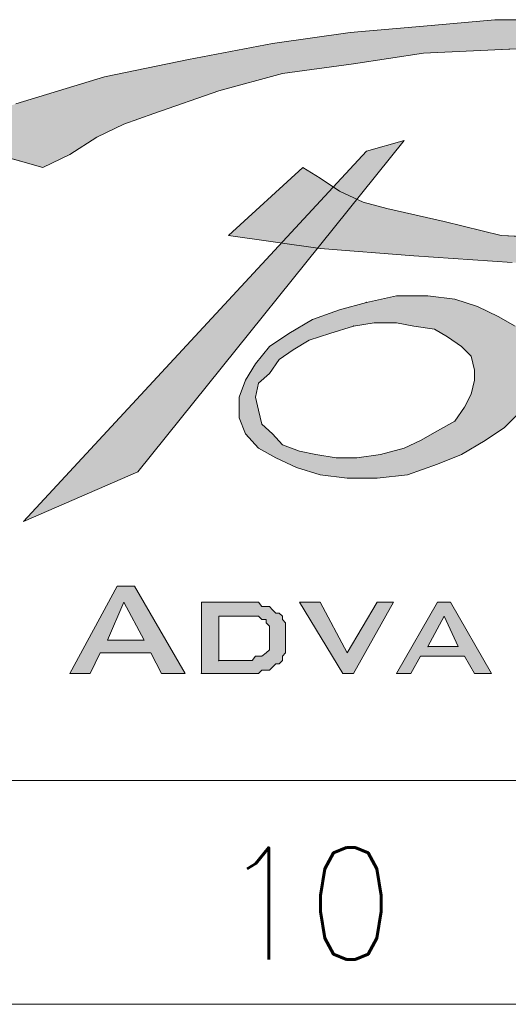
# Model space of a CAD drawing. Extents: x 0 to 840, y 0 to 594.
# Tile 24 of 84: x 656 to 667, y 5 to 27. Entities that reach past the tile are written whole.
import ezdxf
from ezdxf.enums import TextEntityAlignment as Align

# ---------------------------------------------------------------- set-up
doc = ezdxf.new("R2010")
doc.units = 0
doc.header["$LTSCALE"] = 25.4
doc.header["$MEASUREMENT"] = 0
doc.layers.get('0').update_dxf_attribs({"linetype": 'CONTINUOUS'})
for name, color, linetype in [('010', 7, 'CONTINUOUS'), ('0_TABELLAINTESTAZIONI_TABELLA', 7, 'CONTINUOUS'), ('0_TABELLAINTESTAZIONI_TABELLAINTESTAZIONI', 7, 'CONTINUOUS'), ('30', 1, 'CONTINUOUS'), ('DEFAULT', 7, 'CONTINUOUS')]:
    doc.layers.add(name, color=color, linetype=linetype)
doc.styles.add('GAL', font='simplex', dxfattribs={"width": 0.9})

# ---------------------------------------------------------------- blocks, each defined once
blk = doc.blocks.new('SE111')
at = {"layer": '0_TABELLAINTESTAZIONI_TABELLA', "color": 7, "linetype": 'Continuous', "lineweight": 0}
for p, q in [((410.498, 26.711), (412.137, 26.855)), ((412.137, 26.855), (413.728, 27)), ((413.728, 27), (415.15, 27)), ((408.762, 26.47), (410.498, 26.711)), ((406.882, 26.108), (408.762, 26.47)), ((412.137, 26.253), (410.57, 26.012)), ((413.728, 26.325), (412.137, 26.253)), ((415.222, 26.397), (413.728, 26.325)), ((405.002, 25.722), (406.882, 26.108)), ((410.57, 26.012), (408.979, 25.795)), ((408.979, 25.795), (407.557, 25.409)), ((403.025, 25.12), (405.002, 25.722)), ((407.557, 25.409), (406.11, 24.903)), ((406.11, 24.903), (405.435, 24.662)), ((405.435, 24.662), (404.833, 24.372)), ((403.628, 23.697), (401, 24.445)), ((404.833, 24.372), (404.23, 23.987)), ((405.749, 16.9), (411.703, 24.3)), ((411.703, 24.3), (410.859, 24.059)), ((410.859, 24.059), (403.194, 15.791)), ((404.23, 23.987), (403.628, 23.697)), ((407.774, 22.179), (409.437, 23.697)), ((409.437, 23.697), (409.823, 23.456)), ((409.823, 23.456), (410.257, 23.167)), ((410.257, 23.167), (410.787, 22.926)), ((410.787, 22.926), (411.317, 22.781)), ((411.317, 22.781), (412.595, 22.492)), ((412.595, 22.492), (413.873, 22.179)), ((409.823, 21.89), (407.774, 22.179)), ((413.873, 22.179), (415.319, 22.107)), ((411.92, 21.721), (409.823, 21.89)), ((414.114, 21.576), (411.92, 21.721)), ((410.257, 20.516), (410.859, 20.684)), ((410.859, 20.684), (411.534, 20.829)), ((411.534, 20.829), (412.233, 20.829)), ((412.233, 20.829), (412.836, 20.757)), ((412.836, 20.757), (413.342, 20.588)), ((409.654, 20.299), (410.257, 20.516)), ((413.342, 20.588), (413.8, 20.371)), ((409.124, 19.985), (409.654, 20.299)), ((413.8, 20.371), (414.186, 20.154)), ((410.04, 19.985), (410.57, 20.154)), ((410.57, 20.154), (411.028, 20.226)), ((411.028, 20.226), (411.534, 20.226)), ((411.534, 20.226), (411.92, 20.154)), ((411.92, 20.154), (412.378, 20.082)), ((412.378, 20.082), (412.667, 19.913)), ((408.69, 19.696), (409.124, 19.985)), ((409.22, 19.624), (409.582, 19.841)), ((409.582, 19.841), (410.04, 19.985)), ((412.667, 19.913), (412.981, 19.696)), ((408.376, 19.31), (408.69, 19.696)), ((408.907, 19.407), (409.22, 19.624)), ((412.981, 19.696), (413.198, 19.479)), ((408.69, 19.093), (408.907, 19.407)), ((413.198, 19.479), (413.27, 19.166)), ((408.159, 18.949), (408.376, 19.31)), ((413.27, 19.166), (413.27, 18.949)), ((408.015, 18.563), (408.159, 18.949)), ((408.449, 18.876), (408.69, 19.093)), ((413.27, 18.949), (413.198, 18.635)), ((408.376, 18.563), (408.449, 18.876)), ((408.015, 18.105), (408.015, 18.563)), ((408.449, 18.274), (408.376, 18.563)), ((413.198, 18.635), (413.053, 18.346)), ((408.521, 17.96), (408.449, 18.274)), ((413.053, 18.346), (412.836, 18.033)), ((414.331, 18.274), (413.945, 17.888)), ((408.159, 17.743), (408.015, 18.105)), ((408.762, 17.743), (408.521, 17.96)), ((412.836, 18.033), (412.45, 17.816)), ((413.945, 17.888), (413.511, 17.599)), ((408.449, 17.43), (408.159, 17.743)), ((408.979, 17.502), (408.762, 17.743)), ((412.45, 17.816), (412.065, 17.599)), ((408.834, 17.213), (408.449, 17.43)), ((409.365, 17.358), (408.979, 17.502)), ((411.703, 17.43), (411.173, 17.285)), ((412.065, 17.599), (411.703, 17.43)), ((413.511, 17.599), (412.981, 17.285)), ((409.292, 16.996), (408.834, 17.213)), ((409.726, 17.285), (409.365, 17.358)), ((410.184, 17.213), (409.726, 17.285)), ((410.642, 17.213), (410.184, 17.213)), ((411.173, 17.285), (410.642, 17.213)), ((412.981, 17.285), (412.45, 17.068)), ((409.823, 16.827), (409.292, 16.996)), ((412.45, 17.068), (411.775, 16.827)), ((403.194, 15.791), (405.749, 16.9)), ((410.425, 16.755), (409.823, 16.827)), ((411.1, 16.755), (410.425, 16.755)), ((411.775, 16.827), (411.1, 16.755)), ((404.23, 12.392), (405.291, 14.344)), ((405.291, 14.344), (405.677, 14.344)), ((405.677, 14.344), (406.81, 12.392)), ((405.435, 13.983), (405.074, 13.139)), ((405.893, 13.139), (405.435, 13.983)), ((407.171, 13.983), (408.159, 13.983)), ((407.171, 12.392), (407.171, 13.983)), ((408.159, 13.983), (408.304, 13.983)), ((408.304, 13.983), (408.376, 13.983)), ((408.376, 13.983), (408.449, 13.983)), ((408.449, 13.983), (408.521, 13.886)), ((408.521, 13.886), (408.69, 13.886)), ((408.69, 13.886), (408.762, 13.814)), ((409.365, 13.983), (409.823, 13.983)), ((410.329, 12.392), (409.365, 13.983)), ((409.823, 13.983), (410.425, 12.85)), ((410.425, 12.85), (411.1, 13.983)), ((411.462, 13.983), (410.57, 12.392)), ((411.1, 13.983), (411.462, 13.983)), ((411.534, 12.392), (412.45, 13.983)), ((412.45, 13.983), (412.74, 13.983)), ((412.74, 13.983), (413.656, 12.392)), ((407.557, 13.669), (407.557, 12.681)), ((408.159, 13.669), (407.557, 13.669)), ((408.232, 13.669), (408.159, 13.669)), ((408.304, 13.669), (408.232, 13.669)), ((408.376, 13.669), (408.304, 13.669)), ((408.449, 13.669), (408.376, 13.669)), ((408.521, 13.597), (408.449, 13.669)), ((408.762, 13.814), (408.834, 13.742)), ((408.834, 13.742), (408.907, 13.742)), ((408.907, 13.742), (408.979, 13.669)), ((408.979, 13.669), (408.979, 13.597)), ((412.595, 13.669), (412.233, 12.994)), ((412.908, 12.994), (412.595, 13.669)), ((408.617, 13.597), (408.521, 13.597)), ((408.617, 13.525), (408.617, 13.597)), ((408.69, 13.452), (408.617, 13.525)), ((408.69, 13.38), (408.69, 13.452)), ((408.979, 13.597), (409.051, 13.525)), ((409.051, 13.525), (409.051, 13.452)), ((409.051, 13.452), (409.051, 13.38)), ((408.69, 13.284), (408.69, 13.38)), ((408.69, 13.211), (408.69, 13.284)), ((408.69, 13.139), (408.69, 13.211)), ((409.051, 13.38), (409.051, 13.284)), ((409.051, 13.284), (409.051, 13.211)), ((409.051, 13.211), (409.051, 13.067)), ((405.074, 13.139), (405.893, 13.139)), ((408.69, 13.067), (408.69, 13.139)), ((408.69, 12.994), (408.69, 13.067)), ((408.69, 12.922), (408.69, 12.994)), ((409.051, 13.067), (409.051, 12.994)), ((409.051, 12.994), (409.051, 12.922)), ((412.233, 12.994), (412.908, 12.994)), ((404.905, 12.85), (404.688, 12.392)), ((406.038, 12.85), (404.905, 12.85)), ((406.279, 12.392), (406.038, 12.85)), ((408.304, 12.681), (408.376, 12.778)), ((408.376, 12.778), (408.449, 12.778)), ((408.449, 12.778), (408.521, 12.778)), ((408.521, 12.778), (408.617, 12.85)), ((408.617, 12.85), (408.69, 12.922)), ((409.051, 12.85), (408.979, 12.778)), ((408.979, 12.778), (408.979, 12.681)), ((409.051, 12.922), (409.051, 12.85)), ((412.065, 12.778), (411.848, 12.392)), ((413.053, 12.778), (412.065, 12.778)), ((413.27, 12.392), (413.053, 12.778)), ((407.557, 12.681), (408.015, 12.681)), ((408.015, 12.681), (408.087, 12.681)), ((408.087, 12.681), (408.159, 12.681)), ((408.159, 12.681), (408.232, 12.681)), ((408.232, 12.681), (408.304, 12.681)), ((408.834, 12.609), (408.762, 12.536)), ((408.907, 12.609), (408.834, 12.609)), ((408.979, 12.681), (408.907, 12.609)), ((404.688, 12.392), (404.23, 12.392)), ((406.81, 12.392), (406.279, 12.392)), ((408.087, 12.392), (407.171, 12.392)), ((408.232, 12.392), (408.087, 12.392)), ((408.304, 12.392), (408.232, 12.392)), ((408.449, 12.392), (408.304, 12.392)), ((408.521, 12.464), (408.449, 12.392)), ((408.617, 12.464), (408.521, 12.464)), ((408.69, 12.464), (408.617, 12.464)), ((408.762, 12.536), (408.69, 12.464)), ((410.57, 12.392), (410.329, 12.392)), ((411.848, 12.392), (411.534, 12.392)), ((413.656, 12.392), (413.27, 12.392))]:
    blk.add_line(p, q, dxfattribs=at)
for p in [(410.859, 24.059), (410.859, 20.684), (410.57, 20.154), (405.074, 13.139), (412.233, 12.994), (407.557, 12.681), (404.23, 12.392), (407.171, 12.392), (410.329, 12.392), (411.534, 12.392)]:
    blk.add_point(p, dxfattribs=at)
blk = doc.blocks.new('SE110')
at = {"layer": '0_TABELLAINTESTAZIONI_TABELLA', "color": 7, "linetype": 'Continuous', "lineweight": 0}
for p, q in [((410.498, 26.711), (412.137, 26.855)), ((412.137, 26.855), (413.728, 27)), ((413.728, 27), (415.15, 27)), ((408.762, 26.47), (410.498, 26.711)), ((406.882, 26.108), (408.762, 26.47)), ((412.137, 26.253), (410.57, 26.012)), ((413.728, 26.325), (412.137, 26.253)), ((415.222, 26.397), (413.728, 26.325)), ((405.002, 25.722), (406.882, 26.108)), ((410.57, 26.012), (408.979, 25.795)), ((408.979, 25.795), (407.557, 25.409)), ((403.025, 25.12), (405.002, 25.722)), ((407.557, 25.409), (406.11, 24.903)), ((406.11, 24.903), (405.435, 24.662)), ((405.435, 24.662), (404.833, 24.372)), ((403.628, 23.697), (401, 24.445)), ((404.833, 24.372), (404.23, 23.987)), ((405.749, 16.9), (411.703, 24.3)), ((411.703, 24.3), (410.859, 24.059)), ((410.859, 24.059), (403.194, 15.791)), ((404.23, 23.987), (403.628, 23.697)), ((407.774, 22.179), (409.437, 23.697)), ((409.437, 23.697), (409.823, 23.456)), ((409.823, 23.456), (410.257, 23.167)), ((410.257, 23.167), (410.787, 22.926)), ((410.787, 22.926), (411.317, 22.781)), ((411.317, 22.781), (412.595, 22.492)), ((412.595, 22.492), (413.873, 22.179)), ((409.823, 21.89), (407.774, 22.179)), ((413.873, 22.179), (415.319, 22.107)), ((411.92, 21.721), (409.823, 21.89)), ((414.114, 21.576), (411.92, 21.721)), ((410.257, 20.516), (410.859, 20.684)), ((410.859, 20.684), (411.534, 20.829)), ((411.534, 20.829), (412.233, 20.829)), ((412.233, 20.829), (412.836, 20.757)), ((412.836, 20.757), (413.342, 20.588)), ((409.654, 20.299), (410.257, 20.516)), ((413.342, 20.588), (413.8, 20.371)), ((409.124, 19.985), (409.654, 20.299)), ((413.8, 20.371), (414.186, 20.154)), ((410.04, 19.985), (410.57, 20.154)), ((410.57, 20.154), (411.028, 20.226)), ((411.028, 20.226), (411.534, 20.226)), ((411.534, 20.226), (411.92, 20.154)), ((411.92, 20.154), (412.378, 20.082)), ((412.378, 20.082), (412.667, 19.913)), ((408.69, 19.696), (409.124, 19.985)), ((409.22, 19.624), (409.582, 19.841)), ((409.582, 19.841), (410.04, 19.985)), ((412.667, 19.913), (412.981, 19.696)), ((408.376, 19.31), (408.69, 19.696)), ((408.907, 19.407), (409.22, 19.624)), ((412.981, 19.696), (413.198, 19.479)), ((408.69, 19.093), (408.907, 19.407)), ((413.198, 19.479), (413.27, 19.166)), ((408.159, 18.949), (408.376, 19.31)), ((413.27, 19.166), (413.27, 18.949)), ((408.015, 18.563), (408.159, 18.949)), ((408.449, 18.876), (408.69, 19.093)), ((413.27, 18.949), (413.198, 18.635)), ((408.376, 18.563), (408.449, 18.876)), ((408.015, 18.105), (408.015, 18.563)), ((408.449, 18.274), (408.376, 18.563)), ((413.198, 18.635), (413.053, 18.346)), ((408.521, 17.96), (408.449, 18.274)), ((413.053, 18.346), (412.836, 18.033)), ((414.331, 18.274), (413.945, 17.888)), ((408.159, 17.743), (408.015, 18.105)), ((408.762, 17.743), (408.521, 17.96)), ((412.836, 18.033), (412.45, 17.816)), ((413.945, 17.888), (413.511, 17.599)), ((408.449, 17.43), (408.159, 17.743)), ((408.979, 17.502), (408.762, 17.743)), ((412.45, 17.816), (412.065, 17.599)), ((408.834, 17.213), (408.449, 17.43)), ((409.365, 17.358), (408.979, 17.502)), ((411.703, 17.43), (411.173, 17.285)), ((412.065, 17.599), (411.703, 17.43)), ((413.511, 17.599), (412.981, 17.285)), ((409.292, 16.996), (408.834, 17.213)), ((409.726, 17.285), (409.365, 17.358)), ((410.184, 17.213), (409.726, 17.285)), ((410.642, 17.213), (410.184, 17.213)), ((411.173, 17.285), (410.642, 17.213)), ((412.981, 17.285), (412.45, 17.068)), ((409.823, 16.827), (409.292, 16.996)), ((412.45, 17.068), (411.775, 16.827)), ((403.194, 15.791), (405.749, 16.9)), ((410.425, 16.755), (409.823, 16.827)), ((411.1, 16.755), (410.425, 16.755)), ((411.775, 16.827), (411.1, 16.755)), ((404.23, 12.392), (405.291, 14.344)), ((405.291, 14.344), (405.677, 14.344)), ((405.677, 14.344), (406.81, 12.392)), ((405.435, 13.983), (405.074, 13.139)), ((405.893, 13.139), (405.435, 13.983)), ((407.171, 13.983), (408.159, 13.983)), ((407.171, 12.392), (407.171, 13.983)), ((408.159, 13.983), (408.304, 13.983)), ((408.304, 13.983), (408.376, 13.983)), ((408.376, 13.983), (408.449, 13.983)), ((408.449, 13.983), (408.521, 13.886)), ((408.521, 13.886), (408.69, 13.886)), ((408.69, 13.886), (408.762, 13.814)), ((409.365, 13.983), (409.823, 13.983)), ((410.329, 12.392), (409.365, 13.983)), ((409.823, 13.983), (410.425, 12.85)), ((410.425, 12.85), (411.1, 13.983)), ((411.462, 13.983), (410.57, 12.392)), ((411.1, 13.983), (411.462, 13.983)), ((411.534, 12.392), (412.45, 13.983)), ((412.45, 13.983), (412.74, 13.983)), ((412.74, 13.983), (413.656, 12.392)), ((407.557, 13.669), (407.557, 12.681)), ((408.159, 13.669), (407.557, 13.669)), ((408.232, 13.669), (408.159, 13.669)), ((408.304, 13.669), (408.232, 13.669)), ((408.376, 13.669), (408.304, 13.669)), ((408.449, 13.669), (408.376, 13.669)), ((408.521, 13.597), (408.449, 13.669)), ((408.762, 13.814), (408.834, 13.742)), ((408.834, 13.742), (408.907, 13.742)), ((408.907, 13.742), (408.979, 13.669)), ((408.979, 13.669), (408.979, 13.597)), ((412.595, 13.669), (412.233, 12.994)), ((412.908, 12.994), (412.595, 13.669)), ((408.617, 13.597), (408.521, 13.597)), ((408.617, 13.525), (408.617, 13.597)), ((408.69, 13.452), (408.617, 13.525)), ((408.69, 13.38), (408.69, 13.452)), ((408.979, 13.597), (409.051, 13.525)), ((409.051, 13.525), (409.051, 13.452)), ((409.051, 13.452), (409.051, 13.38)), ((408.69, 13.284), (408.69, 13.38)), ((408.69, 13.211), (408.69, 13.284)), ((408.69, 13.139), (408.69, 13.211)), ((409.051, 13.38), (409.051, 13.284)), ((409.051, 13.284), (409.051, 13.211)), ((409.051, 13.211), (409.051, 13.067)), ((405.074, 13.139), (405.893, 13.139)), ((408.69, 13.067), (408.69, 13.139)), ((408.69, 12.994), (408.69, 13.067)), ((408.69, 12.922), (408.69, 12.994)), ((409.051, 13.067), (409.051, 12.994)), ((409.051, 12.994), (409.051, 12.922)), ((412.233, 12.994), (412.908, 12.994)), ((404.905, 12.85), (404.688, 12.392)), ((406.038, 12.85), (404.905, 12.85)), ((406.279, 12.392), (406.038, 12.85)), ((408.304, 12.681), (408.376, 12.778)), ((408.376, 12.778), (408.449, 12.778)), ((408.449, 12.778), (408.521, 12.778)), ((408.521, 12.778), (408.617, 12.85)), ((408.617, 12.85), (408.69, 12.922)), ((409.051, 12.85), (408.979, 12.778)), ((408.979, 12.778), (408.979, 12.681)), ((409.051, 12.922), (409.051, 12.85)), ((412.065, 12.778), (411.848, 12.392)), ((413.053, 12.778), (412.065, 12.778)), ((413.27, 12.392), (413.053, 12.778)), ((407.557, 12.681), (408.015, 12.681)), ((408.015, 12.681), (408.087, 12.681)), ((408.087, 12.681), (408.159, 12.681)), ((408.159, 12.681), (408.232, 12.681)), ((408.232, 12.681), (408.304, 12.681)), ((408.834, 12.609), (408.762, 12.536)), ((408.907, 12.609), (408.834, 12.609)), ((408.979, 12.681), (408.907, 12.609)), ((404.688, 12.392), (404.23, 12.392)), ((406.81, 12.392), (406.279, 12.392)), ((408.087, 12.392), (407.171, 12.392)), ((408.232, 12.392), (408.087, 12.392)), ((408.304, 12.392), (408.232, 12.392)), ((408.449, 12.392), (408.304, 12.392)), ((408.521, 12.464), (408.449, 12.392)), ((408.617, 12.464), (408.521, 12.464)), ((408.69, 12.464), (408.617, 12.464)), ((408.762, 12.536), (408.69, 12.464)), ((410.57, 12.392), (410.329, 12.392)), ((411.848, 12.392), (411.534, 12.392)), ((413.656, 12.392), (413.27, 12.392))]:
    blk.add_line(p, q, dxfattribs=at)
for p in [(410.859, 24.059), (410.859, 20.684), (410.57, 20.154), (405.074, 13.139), (412.233, 12.994), (407.557, 12.681), (404.23, 12.392), (407.171, 12.392), (410.329, 12.392), (411.534, 12.392)]:
    blk.add_point(p, dxfattribs=at)
at = {"layer": '0_TABELLAINTESTAZIONI_TABELLAINTESTAZIONI', "color": 5, "linetype": 'Continuous', "lineweight": 0}
for points in [[(414.114, 21.576), (411.92, 21.721), (409.823, 21.89), (407.774, 22.179), (409.437, 23.697), (409.823, 23.456), (410.257, 23.167), (410.787, 22.926), (411.317, 22.781), (412.595, 22.492), (413.873, 22.179), (415.319, 22.107)], [(415.222, 26.397), (413.728, 26.325), (412.137, 26.253), (410.57, 26.012), (408.979, 25.795), (407.557, 25.409), (406.11, 24.903), (405.435, 24.662), (404.833, 24.372), (404.23, 23.987), (403.628, 23.697), (401, 24.445)], [(403.025, 25.12), (405.002, 25.722), (406.882, 26.108), (408.762, 26.47), (410.498, 26.711), (412.137, 26.855), (413.728, 27), (415.15, 27)], [(414.331, 18.274), (413.945, 17.888), (413.511, 17.599), (412.981, 17.285), (412.45, 17.068), (411.775, 16.827), (411.1, 16.755), (410.425, 16.755), (409.823, 16.827), (409.292, 16.996), (408.834, 17.213), (408.449, 17.43), (408.159, 17.743), (408.015, 18.105), (408.015, 18.563), (408.159, 18.949), (408.376, 19.31), (408.69, 19.696), (409.124, 19.985), (409.654, 20.299), (410.257, 20.516), (410.859, 20.684), (411.534, 20.829), (412.233, 20.829), (412.836, 20.757), (413.342, 20.588), (413.342, 20.588), (413.8, 20.371), (414.186, 20.154)]]:
    blk.add_lwpolyline(points, dxfattribs=at)
for points in [[(411.703, 24.3), (410.859, 24.059), (403.194, 15.791), (405.749, 16.9), (411.703, 24.3)], [(405.291, 14.344), (405.677, 14.344), (406.81, 12.392), (406.279, 12.392), (406.038, 12.85), (404.905, 12.85), (404.688, 12.392), (404.23, 12.392), (405.291, 14.344)], [(407.171, 13.983), (408.159, 13.983), (408.304, 13.983), (408.376, 13.983), (408.449, 13.983), (408.521, 13.886), (408.69, 13.886), (408.762, 13.814), (408.834, 13.742), (408.907, 13.742), (408.979, 13.669), (408.979, 13.597), (409.051, 13.525), (409.051, 13.452), (409.051, 13.38), (409.051, 13.284), (409.051, 13.211), (409.051, 13.067), (409.051, 12.994), (409.051, 12.922), (409.051, 12.85), (408.979, 12.778), (408.979, 12.681), (408.907, 12.609), (408.834, 12.609), (408.762, 12.536), (408.69, 12.464), (408.617, 12.464), (408.521, 12.464), (408.449, 12.392), (408.304, 12.392), (408.232, 12.392), (408.087, 12.392), (407.171, 12.392), (407.171, 13.983)], [(409.365, 13.983), (409.823, 13.983), (410.425, 12.85), (411.1, 13.983), (411.462, 13.983), (410.57, 12.392), (410.329, 12.392), (409.365, 13.983)], [(412.45, 13.983), (412.74, 13.983), (413.656, 12.392), (413.27, 12.392), (413.053, 12.778), (412.065, 12.778), (411.848, 12.392), (411.534, 12.392), (412.45, 13.983)]]:
    blk.add_lwpolyline(points, close=True, dxfattribs=at)
blk = doc.blocks.new('powersoft_a1')
at = {"linetype": 'Continuous', "lineweight": 0}
for points in [[(674.707, 26.397), (675.84, 26.012), (676.973, 25.65), (677.865, 25.264), (678.636, 24.975), (679.239, 24.589), (679.673, 24.3), (680.058, 23.987), (680.203, 23.697), (680.275, 23.456), (680.203, 23.239), (680.058, 22.998), (679.769, 22.781), (679.383, 22.565), (678.323, 22.251), (676.973, 21.962), (675.31, 21.721), (673.429, 21.576), (671.404, 21.504), (669.283, 21.504), (667.114, 21.576), (664.92, 21.721), (662.823, 21.89), (660.774, 22.179), (662.437, 23.697), (662.823, 23.456), (663.257, 23.167), (663.787, 22.926), (664.317, 22.781), (665.595, 22.492), (666.873, 22.179), (668.319, 22.107), (669.813, 22.034), (671.236, 22.034), (672.682, 22.107), (674.032, 22.251), (675.237, 22.492), (676.298, 22.781), (677.118, 23.095), (677.431, 23.312), (677.648, 23.456), (677.793, 23.697), (677.865, 23.914), (677.865, 24.131), (677.793, 24.372), (677.576, 24.589), (677.359, 24.806), (676.756, 25.192), (675.985, 25.505), (675.02, 25.722), (673.887, 25.939), (672.61, 26.18), (671.236, 26.325), (669.813, 26.397), (668.222, 26.397), (666.728, 26.325), (665.137, 26.253), (663.57, 26.012), (661.979, 25.795), (660.557, 25.409), (659.11, 24.903), (658.435, 24.662), (657.833, 24.372), (657.23, 23.987), (656.628, 23.697), (654, 24.445), (656.025, 25.12), (658.002, 25.722), (659.882, 26.108), (661.762, 26.47), (663.498, 26.711), (665.137, 26.855), (666.728, 27), (668.15, 27), (669.597, 27), (670.874, 26.928), (672.007, 26.783), (673.044, 26.711)], [(664.703, 24.3), (663.859, 24.059), (656.194, 15.791), (658.749, 16.9)], [(662.365, 13.983), (662.823, 13.983), (663.425, 12.85), (664.1, 13.983), (664.462, 13.983), (663.57, 12.392), (663.329, 12.392)]]:
    blk.add_hatch(color=5, dxfattribs=at).paths.add_polyline_path(points)
h = blk.add_hatch(color=5, dxfattribs=at)
h.paths.add_polyline_path([(666.342, 20.588), (666.8, 20.371), (667.186, 20.154), (667.475, 19.841), (667.62, 19.479), (667.62, 19.021), (667.548, 18.635), (667.331, 18.274), (666.945, 17.888), (666.511, 17.599), (665.981, 17.285), (665.45, 17.068), (664.775, 16.827), (664.1, 16.755), (663.425, 16.755), (662.823, 16.827), (662.292, 16.996), (661.834, 17.213), (661.449, 17.43), (661.159, 17.743), (661.015, 18.105), (661.015, 18.563), (661.159, 18.949), (661.376, 19.31), (661.69, 19.696), (662.124, 19.985), (662.654, 20.299), (663.257, 20.516), (663.859, 20.684), (664.534, 20.829), (665.233, 20.829), (665.836, 20.757)])
h.paths.add_polyline_path([(666.27, 19.166), (666.27, 18.949), (666.198, 18.635), (666.053, 18.346), (665.836, 18.033), (665.45, 17.816), (665.065, 17.599), (664.703, 17.43), (664.173, 17.285), (663.642, 17.213), (663.184, 17.213), (662.726, 17.285), (662.365, 17.358), (661.979, 17.502), (661.762, 17.743), (661.521, 17.96), (661.449, 18.274), (661.376, 18.563), (661.449, 18.876), (661.69, 19.093), (661.907, 19.407), (662.22, 19.624), (662.582, 19.841), (663.04, 19.985), (663.57, 20.154), (664.028, 20.226), (664.534, 20.226), (664.92, 20.154), (665.378, 20.082), (665.667, 19.913), (665.981, 19.696), (666.198, 19.479)])
h = blk.add_hatch(color=5, dxfattribs=at)
h.paths.add_polyline_path([(658.291, 14.344), (658.677, 14.344), (659.81, 12.392), (659.279, 12.392), (659.038, 12.85), (657.905, 12.85), (657.688, 12.392), (657.23, 12.392)])
h.paths.add_polyline_path([(658.074, 13.139), (658.893, 13.139), (658.435, 13.983)])
h = blk.add_hatch(color=5, dxfattribs=at)
h.paths.add_polyline_path([(660.171, 13.983), (661.159, 13.983), (661.304, 13.983), (661.376, 13.983), (661.449, 13.983), (661.521, 13.886), (661.69, 13.886), (661.762, 13.814), (661.834, 13.742), (661.907, 13.742), (661.979, 13.669), (661.979, 13.597), (662.051, 13.525), (662.051, 13.452), (662.051, 13.38), (662.051, 13.284), (662.051, 13.211), (662.051, 13.067), (662.051, 12.994), (662.051, 12.922), (662.051, 12.85), (661.979, 12.778), (661.979, 12.681), (661.907, 12.609), (661.834, 12.609), (661.762, 12.536), (661.69, 12.464), (661.617, 12.464), (661.521, 12.464), (661.449, 12.392), (661.304, 12.392), (661.232, 12.392), (661.087, 12.392), (660.171, 12.392)])
h.paths.add_polyline_path([(661.69, 13.452), (661.617, 13.525), (661.617, 13.597), (661.521, 13.597), (661.449, 13.669), (661.376, 13.669), (661.304, 13.669), (661.232, 13.669), (661.159, 13.669), (660.557, 13.669), (660.557, 12.681), (661.015, 12.681), (661.087, 12.681), (661.159, 12.681), (661.232, 12.681), (661.304, 12.681), (661.376, 12.778), (661.449, 12.778), (661.521, 12.778), (661.617, 12.85), (661.69, 12.922), (661.69, 12.994), (661.69, 13.067), (661.69, 13.139), (661.69, 13.211), (661.69, 13.284), (661.69, 13.38)])
h = blk.add_hatch(color=5, dxfattribs=at)
h.paths.add_polyline_path([(665.45, 13.983), (665.74, 13.983), (666.656, 12.392), (666.27, 12.392), (666.053, 12.778), (665.065, 12.778), (664.848, 12.392), (664.534, 12.392)])
h.paths.add_polyline_path([(665.233, 12.994), (665.908, 12.994), (665.595, 13.669)])
at = {"layer": '010', "lineweight": 0}
blk.add_line((830, 10), (25, 10), dxfattribs=at)
at = {"layer": '0_TABELLAINTESTAZIONI_TABELLAINTESTAZIONI', "color": 5, "linetype": 'Continuous', "lineweight": 0}
for points in [[(666.27, 19.166), (666.27, 18.949), (666.198, 18.635), (666.053, 18.346), (665.836, 18.033), (665.45, 17.816), (665.065, 17.599), (664.703, 17.43), (664.173, 17.285), (663.642, 17.213), (663.184, 17.213), (662.726, 17.285), (662.365, 17.358), (661.979, 17.502), (661.762, 17.743), (661.521, 17.96), (661.449, 18.274), (661.376, 18.563), (661.449, 18.876), (661.69, 19.093), (661.907, 19.407), (662.22, 19.624), (662.582, 19.841), (663.04, 19.985), (663.57, 20.154), (664.028, 20.226), (664.534, 20.226), (664.92, 20.154), (665.378, 20.082), (665.667, 19.913), (665.981, 19.696), (666.198, 19.479), (666.27, 19.166)], [(658.074, 13.139), (658.893, 13.139), (658.435, 13.983), (658.074, 13.139)], [(661.69, 13.452), (661.617, 13.525), (661.617, 13.597), (661.521, 13.597), (661.449, 13.669), (661.376, 13.669), (661.304, 13.669), (661.232, 13.669), (661.159, 13.669), (660.557, 13.669), (660.557, 12.681), (661.015, 12.681), (661.087, 12.681), (661.159, 12.681), (661.232, 12.681), (661.304, 12.681), (661.376, 12.778), (661.449, 12.778), (661.521, 12.778), (661.617, 12.85), (661.69, 12.922), (661.69, 12.994), (661.69, 13.067), (661.69, 13.139), (661.69, 13.211), (661.69, 13.284), (661.69, 13.38), (661.69, 13.452)], [(665.233, 12.994), (665.908, 12.994), (665.595, 13.669), (665.233, 12.994)]]:
    blk.add_lwpolyline(points, close=True, dxfattribs=at)
at = {"layer": '30', "lineweight": 0}
blk.add_line((835, 5), (20, 5), dxfattribs=at)
at = {"layer": 'DEFAULT', "color": 7, "linetype": 'Continuous', "lineweight": 0}
blk.add_line((831, 10), (646, 10), dxfattribs=at)
at = {"color": 0, "lineweight": 0}
for name in ['SE111', 'SE110']:
    blk.add_blockref(name, (253, 0), dxfattribs=at).dxf.unprotected_set("ltscale", 0)
at = {"layer": '010', "lineweight": 0, "style": 'GAL', "width": 0.9}
blk.add_text('10', height=2.5, dxfattribs=at).set_placement((662.545, 7.253), align=Align.MIDDLE)

msp = doc.modelspace()

# ---------------------------------------------------------------- block references
at = {"linetype": 'Continuous', "lineweight": 0}
msp.add_blockref('powersoft_a1', (0, 0), dxfattribs=at)

doc.saveas('drawing.dxf')
